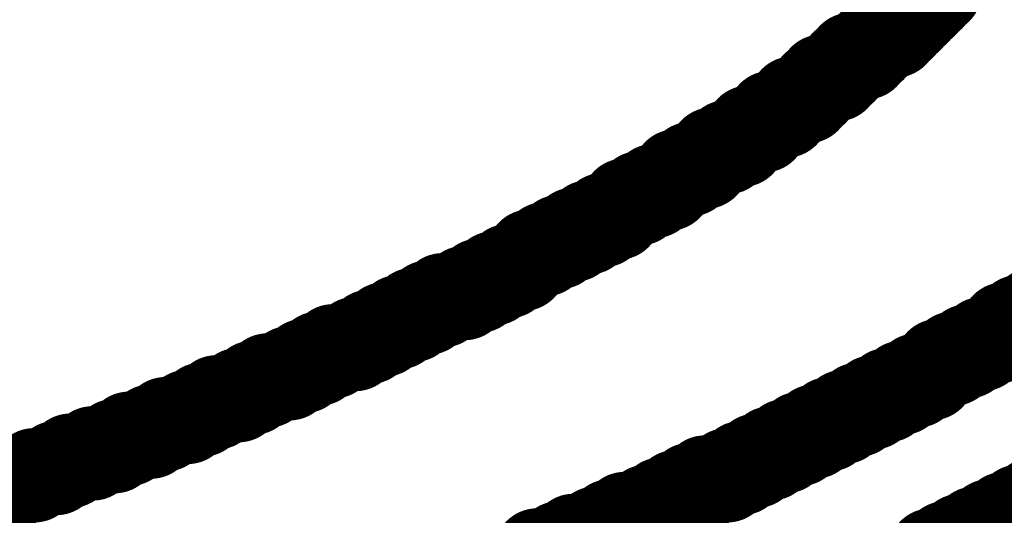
# Model space of a CAD drawing. Header units: inches. Extents: x -0.03 to 9.71, y 0 to 4.44.
# Tile 31 of 118: x 0.273 to 0.3294, y 0.7252 to 0.7536. Entities that reach past the tile are written whole.
import ezdxf

# ---------------------------------------------------------------- set-up
doc = ezdxf.new("R2010")
doc.units = ezdxf.units.IN
doc.header["$MEASUREMENT"] = 0
doc.layers.add('Top Overlay', color=2, linetype='Continuous')

msp = doc.modelspace()

# ---------------------------------------------------------------- linework, layer by layer
at = {"layer": 'Top Overlay'}
for p, q in [((0.32315, 0.752756), (0.32315, 0.753173)), ((0.32315, 0.753173), (0.323567, 0.753173)), ((0.323567, 0.753173), (0.323567, 0.753591)), ((0.322311, 0.752339), (0.322311, 0.752756)), ((0.322311, 0.752756), (0.32315, 0.752756)), ((0.321894, 0.751917), (0.321894, 0.752339)), ((0.321894, 0.752339), (0.322311, 0.752339)), ((0.320642, 0.751083), (0.320642, 0.7515)), ((0.320642, 0.7515), (0.321477, 0.7515)), ((0.321477, 0.7515), (0.321477, 0.751917)), ((0.321477, 0.751917), (0.321894, 0.751917)), ((0.320221, 0.750665), (0.320221, 0.751083)), ((0.320221, 0.751083), (0.320642, 0.751083)), ((0.318969, 0.749831), (0.318969, 0.750248)), ((0.318969, 0.750248), (0.319804, 0.750248)), ((0.319804, 0.750248), (0.319804, 0.750665)), ((0.319804, 0.750665), (0.320221, 0.750665)), ((0.318548, 0.749409), (0.318548, 0.749831)), ((0.318548, 0.749831), (0.318969, 0.749831)), ((0.31813, 0.748992), (0.31813, 0.749409)), ((0.31813, 0.749409), (0.318548, 0.749409)), ((0.316878, 0.748158), (0.316878, 0.748575)), ((0.316878, 0.748575), (0.317296, 0.748575)), ((0.317296, 0.748575), (0.317296, 0.748992)), ((0.317296, 0.748992), (0.31813, 0.748992)), ((0.31604, 0.747736), (0.31604, 0.748158)), ((0.31604, 0.748158), (0.316878, 0.748158)), ((0.315622, 0.747319), (0.315622, 0.747736)), ((0.315622, 0.747736), (0.31604, 0.747736)), ((0.314366, 0.746484), (0.314366, 0.746902)), ((0.314366, 0.746902), (0.314788, 0.746902)), ((0.314788, 0.746902), (0.314788, 0.747319)), ((0.314788, 0.747319), (0.315622, 0.747319)), ((0.313532, 0.746067), (0.313532, 0.746484)), ((0.313532, 0.746484), (0.314366, 0.746484)), ((0.312697, 0.745646), (0.312697, 0.746067)), ((0.312697, 0.746067), (0.313532, 0.746067)), ((0.311441, 0.744811), (0.311441, 0.745228)), ((0.311441, 0.745228), (0.312276, 0.745228)), ((0.312276, 0.745228), (0.312276, 0.745646)), ((0.312276, 0.745646), (0.312697, 0.745646)), ((0.310607, 0.744394), (0.310607, 0.744811)), ((0.310607, 0.744811), (0.311441, 0.744811)), ((0.310185, 0.743973), (0.310185, 0.744394)), ((0.310185, 0.744394), (0.310607, 0.744394)), ((0.308512, 0.743138), (0.308512, 0.743555)), ((0.308512, 0.743555), (0.309351, 0.743555)), ((0.309351, 0.743555), (0.309351, 0.743973)), ((0.309351, 0.743973), (0.310185, 0.743973)), ((0.307677, 0.742721), (0.307677, 0.743138)), ((0.307677, 0.743138), (0.308512, 0.743138)), ((0.30726, 0.742303), (0.30726, 0.742721)), ((0.30726, 0.742721), (0.307677, 0.742721)), ((0.305587, 0.741465), (0.305587, 0.741882)), ((0.305587, 0.741882), (0.306422, 0.741882)), ((0.306422, 0.741882), (0.306422, 0.742303)), ((0.306422, 0.742303), (0.30726, 0.742303)), ((0.304748, 0.741047), (0.304748, 0.741465)), ((0.304748, 0.741465), (0.305587, 0.741465)), ((0.303914, 0.74063), (0.303914, 0.741047)), ((0.303914, 0.741047), (0.304748, 0.741047)), ((0.302241, 0.739791), (0.302241, 0.740213)), ((0.302241, 0.740213), (0.303079, 0.740213)), ((0.303079, 0.740213), (0.303079, 0.74063)), ((0.303079, 0.74063), (0.303914, 0.74063)), ((0.301823, 0.739374), (0.301823, 0.739791)), ((0.301823, 0.739791), (0.302241, 0.739791)), ((0.30015, 0.738539), (0.30015, 0.738957)), ((0.30015, 0.738957), (0.300988, 0.738957)), ((0.300988, 0.738957), (0.300988, 0.739374)), ((0.300988, 0.739374), (0.301823, 0.739374)), ((0.299315, 0.738122), (0.299315, 0.738539)), ((0.299315, 0.738539), (0.30015, 0.738539)), ((0.298477, 0.737701), (0.298477, 0.738122)), ((0.298477, 0.738122), (0.299315, 0.738122)), ((0.296386, 0.736866), (0.296386, 0.737283)), ((0.296386, 0.737283), (0.297225, 0.737283)), ((0.297225, 0.737283), (0.297225, 0.737701)), ((0.297225, 0.737701), (0.298477, 0.737701)), ((0.295552, 0.736449), (0.295552, 0.736866)), ((0.295552, 0.736866), (0.296386, 0.736866)), ((0.294713, 0.736032), (0.294713, 0.736449)), ((0.294713, 0.736449), (0.295552, 0.736449)), ((0.293044, 0.735193), (0.293044, 0.73561)), ((0.293044, 0.73561), (0.293878, 0.73561)), ((0.293878, 0.73561), (0.293878, 0.736032)), ((0.293878, 0.736032), (0.294713, 0.736032)), ((0.329422, 0.73561), (0.329004, 0.73561)), ((0.329004, 0.73561), (0.329004, 0.735193)), ((0.330256, 0.736032), (0.329422, 0.736032)), ((0.329422, 0.736032), (0.329422, 0.73561)), ((0.292205, 0.734776), (0.292205, 0.735193)), ((0.292205, 0.735193), (0.293044, 0.735193)), ((0.329004, 0.735193), (0.328166, 0.735193)), ((0.328166, 0.735193), (0.328166, 0.734776)), ((0.290953, 0.734358), (0.290953, 0.734776)), ((0.290953, 0.734776), (0.292205, 0.734776)), ((0.328166, 0.734776), (0.327331, 0.734776)), ((0.327331, 0.734776), (0.327331, 0.734358)), ((0.28928, 0.73352), (0.28928, 0.733937)), ((0.28928, 0.733937), (0.290114, 0.733937)), ((0.290114, 0.733937), (0.290114, 0.734358)), ((0.290114, 0.734358), (0.290953, 0.734358)), ((0.326493, 0.733937), (0.325658, 0.733937)), ((0.325658, 0.733937), (0.325658, 0.73352)), ((0.327331, 0.734358), (0.326493, 0.734358)), ((0.326493, 0.734358), (0.326493, 0.733937)), ((0.288441, 0.733102), (0.288441, 0.73352)), ((0.288441, 0.73352), (0.28928, 0.73352)), ((0.325658, 0.73352), (0.32524, 0.73352)), ((0.32524, 0.73352), (0.32524, 0.733102)), ((0.287189, 0.732685), (0.287189, 0.733102)), ((0.287189, 0.733102), (0.288441, 0.733102)), ((0.32524, 0.733102), (0.324402, 0.733102)), ((0.324402, 0.733102), (0.324402, 0.732685)), ((0.285516, 0.731846), (0.285516, 0.732268)), ((0.285516, 0.732268), (0.286351, 0.732268)), ((0.286351, 0.732268), (0.286351, 0.732685)), ((0.286351, 0.732685), (0.287189, 0.732685)), ((0.323567, 0.732268), (0.322733, 0.732268)), ((0.322733, 0.732268), (0.322733, 0.731846)), ((0.324402, 0.732685), (0.323567, 0.732685)), ((0.323567, 0.732685), (0.323567, 0.732268)), ((0.28426, 0.731429), (0.28426, 0.731846)), ((0.28426, 0.731846), (0.285516, 0.731846)), ((0.322733, 0.731846), (0.321894, 0.731846)), ((0.321894, 0.731846), (0.321894, 0.731429)), ((0.283426, 0.731012), (0.283426, 0.731429)), ((0.283426, 0.731429), (0.28426, 0.731429)), ((0.321894, 0.731429), (0.321059, 0.731429)), ((0.321059, 0.731429), (0.321059, 0.731012)), ((0.281335, 0.730177), (0.281335, 0.730595)), ((0.281335, 0.730595), (0.282587, 0.730595)), ((0.282587, 0.730595), (0.282587, 0.731012)), ((0.282587, 0.731012), (0.283426, 0.731012)), ((0.320221, 0.730595), (0.319386, 0.730595)), ((0.319386, 0.730595), (0.319386, 0.730177)), ((0.321059, 0.731012), (0.320221, 0.731012)), ((0.320221, 0.731012), (0.320221, 0.730595)), ((0.280496, 0.729756), (0.280496, 0.730177)), ((0.280496, 0.730177), (0.281335, 0.730177)), ((0.319386, 0.730177), (0.318548, 0.730177)), ((0.318548, 0.730177), (0.318548, 0.729756)), ((0.279245, 0.729339), (0.279245, 0.729756)), ((0.279245, 0.729756), (0.280496, 0.729756)), ((0.318548, 0.729756), (0.317713, 0.729756)), ((0.317713, 0.729756), (0.317713, 0.729339)), ((0.277154, 0.728504), (0.277154, 0.728921)), ((0.277154, 0.728921), (0.278406, 0.728921)), ((0.278406, 0.728921), (0.278406, 0.729339)), ((0.278406, 0.729339), (0.279245, 0.729339)), ((0.316878, 0.728921), (0.31604, 0.728921)), ((0.31604, 0.728921), (0.31604, 0.728504)), ((0.317713, 0.729339), (0.316878, 0.729339)), ((0.316878, 0.729339), (0.316878, 0.728921)), ((0.275898, 0.728083), (0.275898, 0.728504)), ((0.275898, 0.728504), (0.277154, 0.728504)), ((0.31604, 0.728504), (0.315205, 0.728504)), ((0.315205, 0.728504), (0.315205, 0.728083)), ((0.273807, 0.727248), (0.273807, 0.727665)), ((0.273807, 0.727665), (0.275059, 0.727665)), ((0.275059, 0.727665), (0.275059, 0.728083)), ((0.275059, 0.728083), (0.275898, 0.728083)), ((0.314366, 0.727665), (0.313532, 0.727665)), ((0.313532, 0.727665), (0.313532, 0.727248)), ((0.315205, 0.728083), (0.314366, 0.728083)), ((0.314366, 0.728083), (0.314366, 0.727665)), ((0.272552, 0.727248), (0.273807, 0.727248)), ((0.313532, 0.727248), (0.312276, 0.727248)), ((0.312276, 0.727248), (0.312276, 0.726831)), ((0.312276, 0.726831), (0.311441, 0.726831)), ((0.311441, 0.726831), (0.311441, 0.726414)), ((0.310607, 0.725992), (0.309768, 0.725992)), ((0.309768, 0.725992), (0.309768, 0.725575)), ((0.311441, 0.726414), (0.310607, 0.726414)), ((0.310607, 0.726414), (0.310607, 0.725992)), ((0.309768, 0.725575), (0.308933, 0.725575)), ((0.308933, 0.725575), (0.308933, 0.725158))]:
    msp.add_line(p, q, dxfattribs=at)
at = {"layer": 'Top Overlay', "const_width": 0.005}
for points in [[(0.325658, 0.755681), (0.325658, 0.756102)], [(0.325658, 0.755264), (0.325658, 0.755681)], [(0.32524, 0.754846), (0.32524, 0.755264)], [(0.32524, 0.755264), (0.325658, 0.755264)], [(0.324823, 0.754429), (0.324823, 0.754846)], [(0.324823, 0.754846), (0.32524, 0.754846)], [(0.323985, 0.754012), (0.324402, 0.754012)], [(0.323985, 0.753591), (0.323985, 0.754012)], [(0.324402, 0.754429), (0.324823, 0.754429)], [(0.324402, 0.754012), (0.324402, 0.754429)], [(0.323567, 0.753173), (0.323567, 0.753591)], [(0.323567, 0.753591), (0.323985, 0.753591)], [(0.32315, 0.753173), (0.323567, 0.753173)], [(0.32315, 0.752756), (0.32315, 0.753173)], [(0.321894, 0.752339), (0.322311, 0.752339)], [(0.321894, 0.751917), (0.321894, 0.752339)], [(0.322311, 0.752756), (0.32315, 0.752756)], [(0.322311, 0.752339), (0.322311, 0.752756)], [(0.321477, 0.751917), (0.321894, 0.751917)], [(0.321477, 0.7515), (0.321477, 0.751917)], [(0.320642, 0.7515), (0.321477, 0.7515)], [(0.320642, 0.751083), (0.320642, 0.7515)], [(0.319804, 0.750665), (0.320221, 0.750665)], [(0.319804, 0.750248), (0.319804, 0.750665)], [(0.320221, 0.751083), (0.320642, 0.751083)], [(0.320221, 0.750665), (0.320221, 0.751083)], [(0.318969, 0.750248), (0.319804, 0.750248)], [(0.318969, 0.749831), (0.318969, 0.750248)], [(0.318548, 0.749409), (0.318548, 0.749831)], [(0.318548, 0.749831), (0.318969, 0.749831)], [(0.317296, 0.748992), (0.31813, 0.748992)], [(0.317296, 0.748575), (0.317296, 0.748992)], [(0.31813, 0.749409), (0.318548, 0.749409)], [(0.31813, 0.748992), (0.31813, 0.749409)], [(0.316878, 0.748575), (0.317296, 0.748575)], [(0.316878, 0.748158), (0.316878, 0.748575)], [(0.315622, 0.747736), (0.31604, 0.747736)], [(0.315622, 0.747319), (0.315622, 0.747736)], [(0.31604, 0.748158), (0.316878, 0.748158)], [(0.31604, 0.747736), (0.31604, 0.748158)], [(0.314788, 0.747319), (0.315622, 0.747319)], [(0.314788, 0.746902), (0.314788, 0.747319)], [(0.314366, 0.746902), (0.314788, 0.746902)], [(0.314366, 0.746484), (0.314366, 0.746902)], [(0.312697, 0.746067), (0.313532, 0.746067)], [(0.312697, 0.745646), (0.312697, 0.746067)], [(0.313532, 0.746067), (0.313532, 0.746484)], [(0.313532, 0.746484), (0.314366, 0.746484)], [(0.312276, 0.745646), (0.312697, 0.745646)], [(0.312276, 0.745228), (0.312276, 0.745646)], [(0.311441, 0.745228), (0.312276, 0.745228)], [(0.311441, 0.744811), (0.311441, 0.745228)], [(0.310185, 0.743973), (0.310185, 0.744394)], [(0.310185, 0.744394), (0.310607, 0.744394)], [(0.310607, 0.744811), (0.311441, 0.744811)], [(0.310607, 0.744394), (0.310607, 0.744811)], [(0.309351, 0.743973), (0.310185, 0.743973)], [(0.309351, 0.743555), (0.309351, 0.743973)], [(0.308512, 0.743555), (0.309351, 0.743555)], [(0.308512, 0.743138), (0.308512, 0.743555)], [(0.30726, 0.742721), (0.307677, 0.742721)], [(0.30726, 0.742303), (0.30726, 0.742721)], [(0.307677, 0.743138), (0.308512, 0.743138)], [(0.307677, 0.742721), (0.307677, 0.743138)], [(0.306422, 0.742303), (0.30726, 0.742303)], [(0.306422, 0.741882), (0.306422, 0.742303)], [(0.305587, 0.741882), (0.306422, 0.741882)], [(0.305587, 0.741465), (0.305587, 0.741882)], [(0.303914, 0.741047), (0.304748, 0.741047)], [(0.303914, 0.74063), (0.303914, 0.741047)], [(0.304748, 0.741465), (0.305587, 0.741465)], [(0.304748, 0.741047), (0.304748, 0.741465)], [(0.303079, 0.74063), (0.303914, 0.74063)], [(0.303079, 0.740213), (0.303079, 0.74063)], [(0.302241, 0.740213), (0.303079, 0.740213)], [(0.302241, 0.739791), (0.302241, 0.740213)], [(0.300988, 0.739374), (0.301823, 0.739374)], [(0.300988, 0.738957), (0.300988, 0.739374)], [(0.301823, 0.739791), (0.302241, 0.739791)], [(0.301823, 0.739374), (0.301823, 0.739791)], [(0.30015, 0.738539), (0.30015, 0.738957)], [(0.30015, 0.738957), (0.300988, 0.738957)], [(0.299315, 0.738539), (0.30015, 0.738539)], [(0.299315, 0.738122), (0.299315, 0.738539)], [(0.297225, 0.737701), (0.298477, 0.737701)], [(0.297225, 0.737283), (0.297225, 0.737701)], [(0.298477, 0.738122), (0.299315, 0.738122)], [(0.298477, 0.737701), (0.298477, 0.738122)], [(0.296386, 0.737283), (0.297225, 0.737283)], [(0.296386, 0.736866), (0.296386, 0.737283)], [(0.294713, 0.736449), (0.295552, 0.736449)], [(0.294713, 0.736032), (0.294713, 0.736449)], [(0.295552, 0.736866), (0.296386, 0.736866)], [(0.295552, 0.736449), (0.295552, 0.736866)], [(0.330256, 0.736449), (0.331095, 0.736449)], [(0.330256, 0.736032), (0.330256, 0.736449)], [(0.331095, 0.736866), (0.331929, 0.736866)], [(0.331095, 0.736449), (0.331095, 0.736866)], [(0.293878, 0.736032), (0.294713, 0.736032)], [(0.293878, 0.73561), (0.293878, 0.736032)], [(0.329422, 0.736032), (0.330256, 0.736032)], [(0.329422, 0.73561), (0.329422, 0.736032)], [(0.293044, 0.73561), (0.293878, 0.73561)], [(0.293044, 0.735193), (0.293044, 0.73561)], [(0.329004, 0.735193), (0.329004, 0.73561)], [(0.329004, 0.73561), (0.329422, 0.73561)], [(0.290953, 0.734776), (0.292205, 0.734776)], [(0.290953, 0.734358), (0.290953, 0.734776)], [(0.292205, 0.735193), (0.293044, 0.735193)], [(0.292205, 0.734776), (0.292205, 0.735193)], [(0.327331, 0.734358), (0.327331, 0.734776)], [(0.327331, 0.734776), (0.328166, 0.734776)], [(0.328166, 0.735193), (0.329004, 0.735193)], [(0.328166, 0.734776), (0.328166, 0.735193)], [(0.290114, 0.734358), (0.290953, 0.734358)], [(0.290114, 0.733937), (0.290114, 0.734358)], [(0.326493, 0.734358), (0.327331, 0.734358)], [(0.326493, 0.733937), (0.326493, 0.734358)], [(0.28928, 0.733937), (0.290114, 0.733937)], [(0.28928, 0.73352), (0.28928, 0.733937)], [(0.325658, 0.73352), (0.325658, 0.733937)], [(0.325658, 0.733937), (0.326493, 0.733937)], [(0.287189, 0.732685), (0.287189, 0.733102)], [(0.287189, 0.733102), (0.288441, 0.733102)], [(0.288441, 0.73352), (0.28928, 0.73352)], [(0.288441, 0.733102), (0.288441, 0.73352)], [(0.324402, 0.732685), (0.324402, 0.733102)], [(0.324402, 0.733102), (0.32524, 0.733102)], [(0.32524, 0.733102), (0.32524, 0.73352)], [(0.32524, 0.73352), (0.325658, 0.73352)], [(0.286351, 0.732268), (0.286351, 0.732685)], [(0.286351, 0.732685), (0.287189, 0.732685)], [(0.323567, 0.732685), (0.324402, 0.732685)], [(0.323567, 0.732268), (0.323567, 0.732685)], [(0.285516, 0.732268), (0.286351, 0.732268)], [(0.285516, 0.731846), (0.285516, 0.732268)], [(0.322733, 0.731846), (0.322733, 0.732268)], [(0.322733, 0.732268), (0.323567, 0.732268)], [(0.283426, 0.731012), (0.283426, 0.731429)], [(0.283426, 0.731429), (0.28426, 0.731429)], [(0.28426, 0.731846), (0.285516, 0.731846)], [(0.28426, 0.731429), (0.28426, 0.731846)], [(0.321059, 0.731429), (0.321894, 0.731429)], [(0.321059, 0.731012), (0.321059, 0.731429)], [(0.321894, 0.731429), (0.321894, 0.731846)], [(0.321894, 0.731846), (0.322733, 0.731846)], [(0.282587, 0.731012), (0.283426, 0.731012)], [(0.282587, 0.730595), (0.282587, 0.731012)], [(0.320221, 0.730595), (0.320221, 0.731012)], [(0.320221, 0.731012), (0.321059, 0.731012)], [(0.281335, 0.730177), (0.281335, 0.730595)], [(0.281335, 0.730595), (0.282587, 0.730595)], [(0.319386, 0.730177), (0.319386, 0.730595)], [(0.319386, 0.730595), (0.320221, 0.730595)], [(0.279245, 0.729756), (0.280496, 0.729756)], [(0.279245, 0.729339), (0.279245, 0.729756)], [(0.280496, 0.730177), (0.281335, 0.730177)], [(0.280496, 0.729756), (0.280496, 0.730177)], [(0.317713, 0.729756), (0.318548, 0.729756)], [(0.317713, 0.729339), (0.317713, 0.729756)], [(0.318548, 0.729756), (0.318548, 0.730177)], [(0.318548, 0.730177), (0.319386, 0.730177)], [(0.278406, 0.729339), (0.279245, 0.729339)], [(0.278406, 0.728921), (0.278406, 0.729339)], [(0.316878, 0.729339), (0.317713, 0.729339)], [(0.316878, 0.728921), (0.316878, 0.729339)], [(0.277154, 0.728504), (0.277154, 0.728921)], [(0.277154, 0.728921), (0.278406, 0.728921)], [(0.31604, 0.728921), (0.316878, 0.728921)], [(0.31604, 0.728504), (0.31604, 0.728921)], [(0.275059, 0.728083), (0.275898, 0.728083)], [(0.275059, 0.727665), (0.275059, 0.728083)], [(0.275898, 0.728504), (0.277154, 0.728504)], [(0.275898, 0.728083), (0.275898, 0.728504)], [(0.314366, 0.727665), (0.314366, 0.728083)], [(0.314366, 0.728083), (0.315205, 0.728083)], [(0.315205, 0.728083), (0.315205, 0.728504)], [(0.315205, 0.728504), (0.31604, 0.728504)], [(0.273807, 0.727248), (0.273807, 0.727665)], [(0.273807, 0.727665), (0.275059, 0.727665)], [(0.313532, 0.727248), (0.313532, 0.727665)], [(0.313532, 0.727665), (0.314366, 0.727665)], [(0.272552, 0.726831), (0.272552, 0.727248)], [(0.272552, 0.727248), (0.273807, 0.727248)], [(0.312276, 0.726831), (0.312276, 0.727248)], [(0.312276, 0.727248), (0.313532, 0.727248)], [(0.270461, 0.726414), (0.271717, 0.726414)], [(0.271717, 0.726414), (0.271717, 0.726831)], [(0.271717, 0.726831), (0.272552, 0.726831)], [(0.310607, 0.725992), (0.310607, 0.726414)], [(0.310607, 0.726414), (0.311441, 0.726414)], [(0.311441, 0.726414), (0.311441, 0.726831)], [(0.311441, 0.726831), (0.312276, 0.726831)], [(0.309768, 0.725992), (0.310607, 0.725992)], [(0.309768, 0.725575), (0.309768, 0.725992)], [(0.331095, 0.725992), (0.331929, 0.725992)], [(0.331095, 0.725575), (0.331095, 0.725992)], [(0.307677, 0.72474), (0.307677, 0.725158)], [(0.307677, 0.725158), (0.308933, 0.725158)], [(0.308933, 0.725158), (0.308933, 0.725575)], [(0.308933, 0.725575), (0.309768, 0.725575)], [(0.329422, 0.725158), (0.330256, 0.725158)], [(0.329422, 0.72474), (0.329422, 0.725158)], [(0.330256, 0.725575), (0.331095, 0.725575)], [(0.330256, 0.725158), (0.330256, 0.725575)], [(0.306839, 0.724323), (0.306839, 0.72474)], [(0.306839, 0.72474), (0.307677, 0.72474)], [(0.328583, 0.72474), (0.329422, 0.72474)], [(0.328583, 0.724323), (0.328583, 0.72474)], [(0.306004, 0.723902), (0.306004, 0.724323)], [(0.306004, 0.724323), (0.306839, 0.724323)], [(0.327748, 0.724323), (0.328583, 0.724323)], [(0.327748, 0.723902), (0.327748, 0.724323)], [(0.303914, 0.723484), (0.304748, 0.723484)], [(0.303914, 0.723067), (0.303914, 0.723484)], [(0.304748, 0.723902), (0.306004, 0.723902)], [(0.304748, 0.723484), (0.304748, 0.723902)], [(0.326075, 0.723067), (0.326075, 0.723484)], [(0.326075, 0.723484), (0.326914, 0.723484)], [(0.326914, 0.723902), (0.327748, 0.723902)], [(0.326914, 0.723484), (0.326914, 0.723902)], [(0.302658, 0.72265), (0.302658, 0.723067)], [(0.302658, 0.723067), (0.303914, 0.723067)], [(0.32524, 0.723067), (0.326075, 0.723067)], [(0.32524, 0.72265), (0.32524, 0.723067)]]:
    msp.add_lwpolyline(points, dxfattribs=at)
at = {"layer": 'Top Overlay', "const_width": 0.0025}
for points in [[(0.324408, 0.755681, 1), (0.326908, 0.755681, 1)], [(0.324408, 0.755681, 1), (0.326908, 0.755681, 1)], [(0.323991, 0.755264, 1), (0.326491, 0.755264, 1)], [(0.323991, 0.755264, 1), (0.326491, 0.755264, 1)], [(0.324408, 0.755264, 1), (0.326908, 0.755264, 1)], [(0.324408, 0.755264, 1), (0.326908, 0.755264, 1)], [(0.323573, 0.754846, 1), (0.326073, 0.754846, 1)], [(0.323573, 0.754846, 1), (0.326073, 0.754846, 1)], [(0.323991, 0.754846, 1), (0.326491, 0.754846, 1)], [(0.323991, 0.754846, 1), (0.326491, 0.754846, 1)], [(0.322735, 0.754012, 1), (0.325235, 0.754012, 1)], [(0.322735, 0.754012, 1), (0.325235, 0.754012, 1)], [(0.323152, 0.754429, 1), (0.325652, 0.754429, 1)], [(0.323152, 0.754429, 1), (0.325652, 0.754429, 1)], [(0.323152, 0.754012, 1), (0.325652, 0.754012, 1)], [(0.323152, 0.754012, 1), (0.325652, 0.754012, 1)], [(0.323573, 0.754429, 1), (0.326073, 0.754429, 1)], [(0.323573, 0.754429, 1), (0.326073, 0.754429, 1)], [(0.322317, 0.753591, 1), (0.324817, 0.753591, 1)], [(0.322317, 0.753591, 1), (0.324817, 0.753591, 1)], [(0.322735, 0.753591, 1), (0.325235, 0.753591, 1)], [(0.322735, 0.753591, 1), (0.325235, 0.753591, 1)], [(0.3219, 0.753173, 1), (0.3244, 0.753173, 1)], [(0.3219, 0.753173, 1), (0.3244, 0.753173, 1)], [(0.322317, 0.753173, 1), (0.324817, 0.753173, 1)], [(0.322317, 0.753173, 1), (0.324817, 0.753173, 1)], [(0.320644, 0.752339, 1), (0.323144, 0.752339, 1)], [(0.320644, 0.752339, 1), (0.323144, 0.752339, 1)], [(0.321061, 0.752756, 1), (0.323561, 0.752756, 1)], [(0.321061, 0.752756, 1), (0.323561, 0.752756, 1)], [(0.321061, 0.752339, 1), (0.323561, 0.752339, 1)], [(0.321061, 0.752339, 1), (0.323561, 0.752339, 1)], [(0.3219, 0.752756, 1), (0.3244, 0.752756, 1)], [(0.3219, 0.752756, 1), (0.3244, 0.752756, 1)], [(0.320227, 0.751917, 1), (0.322727, 0.751917, 1)], [(0.320227, 0.751917, 1), (0.322727, 0.751917, 1)], [(0.320644, 0.751917, 1), (0.323144, 0.751917, 1)], [(0.320644, 0.751917, 1), (0.323144, 0.751917, 1)], [(0.319392, 0.7515, 1), (0.321892, 0.7515, 1)], [(0.319392, 0.7515, 1), (0.321892, 0.7515, 1)], [(0.320227, 0.7515, 1), (0.322727, 0.7515, 1)], [(0.320227, 0.7515, 1), (0.322727, 0.7515, 1)], [(0.318553, 0.750665, 1), (0.321053, 0.750665, 1)], [(0.318553, 0.750665, 1), (0.321053, 0.750665, 1)], [(0.318971, 0.751083, 1), (0.321471, 0.751083, 1)], [(0.318971, 0.751083, 1), (0.321471, 0.751083, 1)], [(0.318971, 0.750665, 1), (0.321471, 0.750665, 1)], [(0.318971, 0.750665, 1), (0.321471, 0.750665, 1)], [(0.319392, 0.751083, 1), (0.321892, 0.751083, 1)], [(0.319392, 0.751083, 1), (0.321892, 0.751083, 1)], [(0.317719, 0.750248, 1), (0.320219, 0.750248, 1)], [(0.317719, 0.750248, 1), (0.320219, 0.750248, 1)], [(0.318553, 0.750248, 1), (0.321053, 0.750248, 1)], [(0.318553, 0.750248, 1), (0.321053, 0.750248, 1)], [(0.317298, 0.749831, 1), (0.319798, 0.749831, 1)], [(0.317298, 0.749831, 1), (0.319798, 0.749831, 1)], [(0.317719, 0.749831, 1), (0.320219, 0.749831, 1)], [(0.317719, 0.749831, 1), (0.320219, 0.749831, 1)], [(0.316046, 0.748992, 1), (0.318546, 0.748992, 1)], [(0.316046, 0.748992, 1), (0.318546, 0.748992, 1)], [(0.31688, 0.749409, 1), (0.31938, 0.749409, 1)], [(0.31688, 0.749409, 1), (0.31938, 0.749409, 1)], [(0.31688, 0.748992, 1), (0.31938, 0.748992, 1)], [(0.31688, 0.748992, 1), (0.31938, 0.748992, 1)], [(0.317298, 0.749409, 1), (0.319798, 0.749409, 1)], [(0.317298, 0.749409, 1), (0.319798, 0.749409, 1)], [(0.315628, 0.748575, 1), (0.318128, 0.748575, 1)], [(0.315628, 0.748575, 1), (0.318128, 0.748575, 1)], [(0.316046, 0.748575, 1), (0.318546, 0.748575, 1)], [(0.316046, 0.748575, 1), (0.318546, 0.748575, 1)], [(0.314372, 0.747736, 1), (0.316872, 0.747736, 1)], [(0.314372, 0.747736, 1), (0.316872, 0.747736, 1)], [(0.31479, 0.748158, 1), (0.31729, 0.748158, 1)], [(0.31479, 0.748158, 1), (0.31729, 0.748158, 1)], [(0.31479, 0.747736, 1), (0.31729, 0.747736, 1)], [(0.31479, 0.747736, 1), (0.31729, 0.747736, 1)], [(0.315628, 0.748158, 1), (0.318128, 0.748158, 1)], [(0.315628, 0.748158, 1), (0.318128, 0.748158, 1)], [(0.313538, 0.747319, 1), (0.316038, 0.747319, 1)], [(0.313538, 0.747319, 1), (0.316038, 0.747319, 1)], [(0.314372, 0.747319, 1), (0.316872, 0.747319, 1)], [(0.314372, 0.747319, 1), (0.316872, 0.747319, 1)], [(0.313117, 0.746902, 1), (0.315617, 0.746902, 1)], [(0.313117, 0.746902, 1), (0.315617, 0.746902, 1)], [(0.313538, 0.746902, 1), (0.316038, 0.746902, 1)], [(0.313538, 0.746902, 1), (0.316038, 0.746902, 1)], [(0.311447, 0.746067, 1), (0.313947, 0.746067, 1)], [(0.311447, 0.746067, 1), (0.313947, 0.746067, 1)], [(0.312282, 0.746484, 1), (0.314782, 0.746484, 1)], [(0.312282, 0.746484, 1), (0.314782, 0.746484, 1)], [(0.312282, 0.746067, 1), (0.314782, 0.746067, 1)], [(0.312282, 0.746067, 1), (0.314782, 0.746067, 1)], [(0.313117, 0.746484, 1), (0.315617, 0.746484, 1)], [(0.313117, 0.746484, 1), (0.315617, 0.746484, 1)], [(0.311026, 0.745646, 1), (0.313526, 0.745646, 1)], [(0.311026, 0.745646, 1), (0.313526, 0.745646, 1)], [(0.311447, 0.745646, 1), (0.313947, 0.745646, 1)], [(0.311447, 0.745646, 1), (0.313947, 0.745646, 1)], [(0.310191, 0.745228, 1), (0.312691, 0.745228, 1)], [(0.310191, 0.745228, 1), (0.312691, 0.745228, 1)], [(0.311026, 0.745228, 1), (0.313526, 0.745228, 1)], [(0.311026, 0.745228, 1), (0.313526, 0.745228, 1)], [(0.308935, 0.744394, 1), (0.311435, 0.744394, 1)], [(0.308935, 0.744394, 1), (0.311435, 0.744394, 1)], [(0.309357, 0.744811, 1), (0.311857, 0.744811, 1)], [(0.309357, 0.744811, 1), (0.311857, 0.744811, 1)], [(0.309357, 0.744394, 1), (0.311857, 0.744394, 1)], [(0.309357, 0.744394, 1), (0.311857, 0.744394, 1)], [(0.310191, 0.744811, 1), (0.312691, 0.744811, 1)], [(0.310191, 0.744811, 1), (0.312691, 0.744811, 1)], [(0.308101, 0.743973, 1), (0.310601, 0.743973, 1)], [(0.308101, 0.743973, 1), (0.310601, 0.743973, 1)], [(0.308935, 0.743973, 1), (0.311435, 0.743973, 1)], [(0.308935, 0.743973, 1), (0.311435, 0.743973, 1)], [(0.307262, 0.743555, 1), (0.309762, 0.743555, 1)], [(0.307262, 0.743555, 1), (0.309762, 0.743555, 1)], [(0.308101, 0.743555, 1), (0.310601, 0.743555, 1)], [(0.308101, 0.743555, 1), (0.310601, 0.743555, 1)], [(0.30601, 0.742721, 1), (0.30851, 0.742721, 1)], [(0.30601, 0.742721, 1), (0.30851, 0.742721, 1)], [(0.306428, 0.743138, 1), (0.308928, 0.743138, 1)], [(0.306428, 0.743138, 1), (0.308928, 0.743138, 1)], [(0.306428, 0.742721, 1), (0.308928, 0.742721, 1)], [(0.306428, 0.742721, 1), (0.308928, 0.742721, 1)], [(0.307262, 0.743138, 1), (0.309762, 0.743138, 1)], [(0.307262, 0.743138, 1), (0.309762, 0.743138, 1)], [(0.305172, 0.742303, 1), (0.307672, 0.742303, 1)], [(0.305172, 0.742303, 1), (0.307672, 0.742303, 1)], [(0.30601, 0.742303, 1), (0.30851, 0.742303, 1)], [(0.30601, 0.742303, 1), (0.30851, 0.742303, 1)], [(0.304337, 0.741882, 1), (0.306837, 0.741882, 1)], [(0.304337, 0.741882, 1), (0.306837, 0.741882, 1)], [(0.305172, 0.741882, 1), (0.307672, 0.741882, 1)], [(0.305172, 0.741882, 1), (0.307672, 0.741882, 1)], [(0.302664, 0.741047, 1), (0.305164, 0.741047, 1)], [(0.302664, 0.741047, 1), (0.305164, 0.741047, 1)], [(0.303498, 0.741465, 1), (0.305998, 0.741465, 1)], [(0.303498, 0.741465, 1), (0.305998, 0.741465, 1)], [(0.303498, 0.741047, 1), (0.305998, 0.741047, 1)], [(0.303498, 0.741047, 1), (0.305998, 0.741047, 1)], [(0.304337, 0.741465, 1), (0.306837, 0.741465, 1)], [(0.304337, 0.741465, 1), (0.306837, 0.741465, 1)], [(0.301829, 0.74063, 1), (0.304329, 0.74063, 1)], [(0.301829, 0.74063, 1), (0.304329, 0.74063, 1)], [(0.302664, 0.74063, 1), (0.305164, 0.74063, 1)], [(0.302664, 0.74063, 1), (0.305164, 0.74063, 1)], [(0.30099, 0.740213, 1), (0.30349, 0.740213, 1)], [(0.30099, 0.740213, 1), (0.30349, 0.740213, 1)], [(0.301829, 0.740213, 1), (0.304329, 0.740213, 1)], [(0.301829, 0.740213, 1), (0.304329, 0.740213, 1)], [(0.299739, 0.739374, 1), (0.302239, 0.739374, 1)], [(0.299739, 0.739374, 1), (0.302239, 0.739374, 1)], [(0.300573, 0.739791, 1), (0.303073, 0.739791, 1)], [(0.300573, 0.739791, 1), (0.303073, 0.739791, 1)], [(0.300573, 0.739374, 1), (0.303073, 0.739374, 1)], [(0.300573, 0.739374, 1), (0.303073, 0.739374, 1)], [(0.30099, 0.739791, 1), (0.30349, 0.739791, 1)], [(0.30099, 0.739791, 1), (0.30349, 0.739791, 1)], [(0.2989, 0.738957, 1), (0.3014, 0.738957, 1)], [(0.2989, 0.738957, 1), (0.3014, 0.738957, 1)], [(0.299739, 0.738957, 1), (0.302239, 0.738957, 1)], [(0.299739, 0.738957, 1), (0.302239, 0.738957, 1)], [(0.298065, 0.738539, 1), (0.300565, 0.738539, 1)], [(0.298065, 0.738539, 1), (0.300565, 0.738539, 1)], [(0.2989, 0.738539, 1), (0.3014, 0.738539, 1)], [(0.2989, 0.738539, 1), (0.3014, 0.738539, 1)], [(0.295975, 0.737701, 1), (0.298475, 0.737701, 1)], [(0.295975, 0.737701, 1), (0.298475, 0.737701, 1)], [(0.297227, 0.738122, 1), (0.299727, 0.738122, 1)], [(0.297227, 0.738122, 1), (0.299727, 0.738122, 1)], [(0.297227, 0.737701, 1), (0.299727, 0.737701, 1)], [(0.297227, 0.737701, 1), (0.299727, 0.737701, 1)], [(0.298065, 0.738122, 1), (0.300565, 0.738122, 1)], [(0.298065, 0.738122, 1), (0.300565, 0.738122, 1)], [(0.295136, 0.737283, 1), (0.297636, 0.737283, 1)], [(0.295136, 0.737283, 1), (0.297636, 0.737283, 1)], [(0.295975, 0.737283, 1), (0.298475, 0.737283, 1)], [(0.295975, 0.737283, 1), (0.298475, 0.737283, 1)], [(0.293463, 0.736449, 1), (0.295963, 0.736449, 1)], [(0.293463, 0.736449, 1), (0.295963, 0.736449, 1)], [(0.294301, 0.736866, 1), (0.296801, 0.736866, 1)], [(0.294301, 0.736866, 1), (0.296801, 0.736866, 1)], [(0.294301, 0.736449, 1), (0.296801, 0.736449, 1)], [(0.294301, 0.736449, 1), (0.296801, 0.736449, 1)], [(0.295136, 0.736866, 1), (0.297636, 0.736866, 1)], [(0.295136, 0.736866, 1), (0.297636, 0.736866, 1)], [(0.329006, 0.736449, 1), (0.331506, 0.736449, 1)], [(0.329006, 0.736449, 1), (0.331506, 0.736449, 1)], [(0.329845, 0.736866, 1), (0.332345, 0.736866, 1)], [(0.329845, 0.736866, 1), (0.332345, 0.736866, 1)], [(0.329845, 0.736449, 1), (0.332345, 0.736449, 1)], [(0.329845, 0.736449, 1), (0.332345, 0.736449, 1)], [(0.292628, 0.736032, 1), (0.295128, 0.736032, 1)], [(0.292628, 0.736032, 1), (0.295128, 0.736032, 1)], [(0.293463, 0.736032, 1), (0.295963, 0.736032, 1)], [(0.293463, 0.736032, 1), (0.295963, 0.736032, 1)], [(0.328172, 0.736032, 1), (0.330672, 0.736032, 1)], [(0.328172, 0.736032, 1), (0.330672, 0.736032, 1)], [(0.329006, 0.736032, 1), (0.331506, 0.736032, 1)], [(0.329006, 0.736032, 1), (0.331506, 0.736032, 1)], [(0.291794, 0.73561, 1), (0.294294, 0.73561, 1)], [(0.291794, 0.73561, 1), (0.294294, 0.73561, 1)], [(0.292628, 0.73561, 1), (0.295128, 0.73561, 1)], [(0.292628, 0.73561, 1), (0.295128, 0.73561, 1)], [(0.327754, 0.73561, 1), (0.330254, 0.73561, 1)], [(0.327754, 0.73561, 1), (0.330254, 0.73561, 1)], [(0.328172, 0.73561, 1), (0.330672, 0.73561, 1)], [(0.328172, 0.73561, 1), (0.330672, 0.73561, 1)], [(0.289703, 0.734776, 1), (0.292203, 0.734776, 1)], [(0.289703, 0.734776, 1), (0.292203, 0.734776, 1)], [(0.290955, 0.735193, 1), (0.293455, 0.735193, 1)], [(0.290955, 0.735193, 1), (0.293455, 0.735193, 1)], [(0.290955, 0.734776, 1), (0.293455, 0.734776, 1)], [(0.290955, 0.734776, 1), (0.293455, 0.734776, 1)], [(0.291794, 0.735193, 1), (0.294294, 0.735193, 1)], [(0.291794, 0.735193, 1), (0.294294, 0.735193, 1)], [(0.326081, 0.734776, 1), (0.328581, 0.734776, 1)], [(0.326081, 0.734776, 1), (0.328581, 0.734776, 1)], [(0.326916, 0.735193, 1), (0.329416, 0.735193, 1)], [(0.326916, 0.735193, 1), (0.329416, 0.735193, 1)], [(0.326916, 0.734776, 1), (0.329416, 0.734776, 1)], [(0.326916, 0.734776, 1), (0.329416, 0.734776, 1)], [(0.327754, 0.735193, 1), (0.330254, 0.735193, 1)], [(0.327754, 0.735193, 1), (0.330254, 0.735193, 1)], [(0.288865, 0.734358, 1), (0.291365, 0.734358, 1)], [(0.288865, 0.734358, 1), (0.291365, 0.734358, 1)], [(0.289703, 0.734358, 1), (0.292203, 0.734358, 1)], [(0.289703, 0.734358, 1), (0.292203, 0.734358, 1)], [(0.325242, 0.734358, 1), (0.327742, 0.734358, 1)], [(0.325242, 0.734358, 1), (0.327742, 0.734358, 1)], [(0.326081, 0.734358, 1), (0.328581, 0.734358, 1)], [(0.326081, 0.734358, 1), (0.328581, 0.734358, 1)], [(0.28803, 0.733937, 1), (0.29053, 0.733937, 1)], [(0.28803, 0.733937, 1), (0.29053, 0.733937, 1)], [(0.288865, 0.733937, 1), (0.291365, 0.733937, 1)], [(0.288865, 0.733937, 1), (0.291365, 0.733937, 1)], [(0.324408, 0.733937, 1), (0.326908, 0.733937, 1)], [(0.324408, 0.733937, 1), (0.326908, 0.733937, 1)], [(0.325242, 0.733937, 1), (0.327742, 0.733937, 1)], [(0.325242, 0.733937, 1), (0.327742, 0.733937, 1)], [(0.285939, 0.733102, 1), (0.288439, 0.733102, 1)], [(0.285939, 0.733102, 1), (0.288439, 0.733102, 1)], [(0.287191, 0.73352, 1), (0.289691, 0.73352, 1)], [(0.287191, 0.73352, 1), (0.289691, 0.73352, 1)], [(0.287191, 0.733102, 1), (0.289691, 0.733102, 1)], [(0.287191, 0.733102, 1), (0.289691, 0.733102, 1)], [(0.28803, 0.73352, 1), (0.29053, 0.73352, 1)], [(0.28803, 0.73352, 1), (0.29053, 0.73352, 1)], [(0.323152, 0.733102, 1), (0.325652, 0.733102, 1)], [(0.323152, 0.733102, 1), (0.325652, 0.733102, 1)], [(0.323991, 0.73352, 1), (0.326491, 0.73352, 1)], [(0.323991, 0.73352, 1), (0.326491, 0.73352, 1)], [(0.323991, 0.733102, 1), (0.326491, 0.733102, 1)], [(0.323991, 0.733102, 1), (0.326491, 0.733102, 1)], [(0.324408, 0.73352, 1), (0.326908, 0.73352, 1)], [(0.324408, 0.73352, 1), (0.326908, 0.73352, 1)], [(0.285101, 0.732685, 1), (0.287601, 0.732685, 1)], [(0.285101, 0.732685, 1), (0.287601, 0.732685, 1)], [(0.285939, 0.732685, 1), (0.288439, 0.732685, 1)], [(0.285939, 0.732685, 1), (0.288439, 0.732685, 1)], [(0.322317, 0.732685, 1), (0.324817, 0.732685, 1)], [(0.322317, 0.732685, 1), (0.324817, 0.732685, 1)], [(0.323152, 0.732685, 1), (0.325652, 0.732685, 1)], [(0.323152, 0.732685, 1), (0.325652, 0.732685, 1)], [(0.284266, 0.732268, 1), (0.286766, 0.732268, 1)], [(0.284266, 0.732268, 1), (0.286766, 0.732268, 1)], [(0.285101, 0.732268, 1), (0.287601, 0.732268, 1)], [(0.285101, 0.732268, 1), (0.287601, 0.732268, 1)], [(0.321483, 0.732268, 1), (0.323983, 0.732268, 1)], [(0.321483, 0.732268, 1), (0.323983, 0.732268, 1)], [(0.322317, 0.732268, 1), (0.324817, 0.732268, 1)], [(0.322317, 0.732268, 1), (0.324817, 0.732268, 1)], [(0.282176, 0.731429, 1), (0.284676, 0.731429, 1)], [(0.282176, 0.731429, 1), (0.284676, 0.731429, 1)], [(0.28301, 0.731846, 1), (0.28551, 0.731846, 1)], [(0.28301, 0.731846, 1), (0.28551, 0.731846, 1)], [(0.28301, 0.731429, 1), (0.28551, 0.731429, 1)], [(0.28301, 0.731429, 1), (0.28551, 0.731429, 1)], [(0.284266, 0.731846, 1), (0.286766, 0.731846, 1)], [(0.284266, 0.731846, 1), (0.286766, 0.731846, 1)], [(0.319809, 0.731429, 1), (0.322309, 0.731429, 1)], [(0.319809, 0.731429, 1), (0.322309, 0.731429, 1)], [(0.320644, 0.731846, 1), (0.323144, 0.731846, 1)], [(0.320644, 0.731846, 1), (0.323144, 0.731846, 1)], [(0.320644, 0.731429, 1), (0.323144, 0.731429, 1)], [(0.320644, 0.731429, 1), (0.323144, 0.731429, 1)], [(0.321483, 0.731846, 1), (0.323983, 0.731846, 1)], [(0.321483, 0.731846, 1), (0.323983, 0.731846, 1)], [(0.281337, 0.731012, 1), (0.283837, 0.731012, 1)], [(0.281337, 0.731012, 1), (0.283837, 0.731012, 1)], [(0.282176, 0.731012, 1), (0.284676, 0.731012, 1)], [(0.282176, 0.731012, 1), (0.284676, 0.731012, 1)], [(0.318971, 0.731012, 1), (0.321471, 0.731012, 1)], [(0.318971, 0.731012, 1), (0.321471, 0.731012, 1)], [(0.319809, 0.731012, 1), (0.322309, 0.731012, 1)], [(0.319809, 0.731012, 1), (0.322309, 0.731012, 1)], [(0.280085, 0.730595, 1), (0.282585, 0.730595, 1)], [(0.280085, 0.730595, 1), (0.282585, 0.730595, 1)], [(0.281337, 0.730595, 1), (0.283837, 0.730595, 1)], [(0.281337, 0.730595, 1), (0.283837, 0.730595, 1)], [(0.318136, 0.730595, 1), (0.320636, 0.730595, 1)], [(0.318136, 0.730595, 1), (0.320636, 0.730595, 1)], [(0.318971, 0.730595, 1), (0.321471, 0.730595, 1)], [(0.318971, 0.730595, 1), (0.321471, 0.730595, 1)], [(0.277994, 0.729756, 1), (0.280494, 0.729756, 1)], [(0.277994, 0.729756, 1), (0.280494, 0.729756, 1)], [(0.279246, 0.730177, 1), (0.281746, 0.730177, 1)], [(0.279246, 0.730177, 1), (0.281746, 0.730177, 1)], [(0.279246, 0.729756, 1), (0.281746, 0.729756, 1)], [(0.279246, 0.729756, 1), (0.281746, 0.729756, 1)], [(0.280085, 0.730177, 1), (0.282585, 0.730177, 1)], [(0.280085, 0.730177, 1), (0.282585, 0.730177, 1)], [(0.316463, 0.729756, 1), (0.318963, 0.729756, 1)], [(0.316463, 0.729756, 1), (0.318963, 0.729756, 1)], [(0.317298, 0.730177, 1), (0.319798, 0.730177, 1)], [(0.317298, 0.730177, 1), (0.319798, 0.730177, 1)], [(0.317298, 0.729756, 1), (0.319798, 0.729756, 1)], [(0.317298, 0.729756, 1), (0.319798, 0.729756, 1)], [(0.318136, 0.730177, 1), (0.320636, 0.730177, 1)], [(0.318136, 0.730177, 1), (0.320636, 0.730177, 1)], [(0.277156, 0.729339, 1), (0.279656, 0.729339, 1)], [(0.277156, 0.729339, 1), (0.279656, 0.729339, 1)], [(0.277994, 0.729339, 1), (0.280494, 0.729339, 1)], [(0.277994, 0.729339, 1), (0.280494, 0.729339, 1)], [(0.315628, 0.729339, 1), (0.318128, 0.729339, 1)], [(0.315628, 0.729339, 1), (0.318128, 0.729339, 1)], [(0.316463, 0.729339, 1), (0.318963, 0.729339, 1)], [(0.316463, 0.729339, 1), (0.318963, 0.729339, 1)], [(0.275904, 0.728921, 1), (0.278404, 0.728921, 1)], [(0.275904, 0.728921, 1), (0.278404, 0.728921, 1)], [(0.277156, 0.728921, 1), (0.279656, 0.728921, 1)], [(0.277156, 0.728921, 1), (0.279656, 0.728921, 1)], [(0.31479, 0.728921, 1), (0.31729, 0.728921, 1)], [(0.31479, 0.728921, 1), (0.31729, 0.728921, 1)], [(0.315628, 0.728921, 1), (0.318128, 0.728921, 1)], [(0.315628, 0.728921, 1), (0.318128, 0.728921, 1)], [(0.273809, 0.728083, 1), (0.276309, 0.728083, 1)], [(0.273809, 0.728083, 1), (0.276309, 0.728083, 1)], [(0.274648, 0.728504, 1), (0.277148, 0.728504, 1)], [(0.274648, 0.728504, 1), (0.277148, 0.728504, 1)], [(0.274648, 0.728083, 1), (0.277148, 0.728083, 1)], [(0.274648, 0.728083, 1), (0.277148, 0.728083, 1)], [(0.275904, 0.728504, 1), (0.278404, 0.728504, 1)], [(0.275904, 0.728504, 1), (0.278404, 0.728504, 1)], [(0.313117, 0.728083, 1), (0.315617, 0.728083, 1)], [(0.313117, 0.728083, 1), (0.315617, 0.728083, 1)], [(0.313955, 0.728504, 1), (0.316455, 0.728504, 1)], [(0.313955, 0.728504, 1), (0.316455, 0.728504, 1)], [(0.313955, 0.728083, 1), (0.316455, 0.728083, 1)], [(0.313955, 0.728083, 1), (0.316455, 0.728083, 1)], [(0.31479, 0.728504, 1), (0.31729, 0.728504, 1)], [(0.31479, 0.728504, 1), (0.31729, 0.728504, 1)], [(0.272557, 0.727665, 1), (0.275057, 0.727665, 1)], [(0.272557, 0.727665, 1), (0.275057, 0.727665, 1)], [(0.273809, 0.727665, 1), (0.276309, 0.727665, 1)], [(0.273809, 0.727665, 1), (0.276309, 0.727665, 1)], [(0.312282, 0.727665, 1), (0.314782, 0.727665, 1)], [(0.312282, 0.727665, 1), (0.314782, 0.727665, 1)], [(0.313117, 0.727665, 1), (0.315617, 0.727665, 1)], [(0.313117, 0.727665, 1), (0.315617, 0.727665, 1)], [(0.271301, 0.727248, 1), (0.273801, 0.727248, 1)], [(0.271301, 0.727248, 1), (0.273801, 0.727248, 1)], [(0.272557, 0.727248, 1), (0.275057, 0.727248, 1)], [(0.272557, 0.727248, 1), (0.275057, 0.727248, 1)], [(0.311026, 0.727248, 1), (0.313526, 0.727248, 1)], [(0.311026, 0.727248, 1), (0.313526, 0.727248, 1)], [(0.312282, 0.727248, 1), (0.314782, 0.727248, 1)], [(0.312282, 0.727248, 1), (0.314782, 0.727248, 1)], [(0.270467, 0.726831, 1), (0.272967, 0.726831, 1)], [(0.270467, 0.726831, 1), (0.272967, 0.726831, 1)], [(0.270467, 0.726414, 1), (0.272967, 0.726414, 1)], [(0.270467, 0.726414, 1), (0.272967, 0.726414, 1)], [(0.271301, 0.726831, 1), (0.273801, 0.726831, 1)], [(0.271301, 0.726831, 1), (0.273801, 0.726831, 1)], [(0.309357, 0.726414, 1), (0.311857, 0.726414, 1)], [(0.309357, 0.726414, 1), (0.311857, 0.726414, 1)], [(0.310191, 0.726831, 1), (0.312691, 0.726831, 1)], [(0.310191, 0.726831, 1), (0.312691, 0.726831, 1)], [(0.310191, 0.726414, 1), (0.312691, 0.726414, 1)], [(0.310191, 0.726414, 1), (0.312691, 0.726414, 1)], [(0.311026, 0.726831, 1), (0.313526, 0.726831, 1)], [(0.311026, 0.726831, 1), (0.313526, 0.726831, 1)], [(0.308518, 0.725992, 1), (0.311018, 0.725992, 1)], [(0.308518, 0.725992, 1), (0.311018, 0.725992, 1)], [(0.309357, 0.725992, 1), (0.311857, 0.725992, 1)], [(0.309357, 0.725992, 1), (0.311857, 0.725992, 1)], [(0.329845, 0.725992, 1), (0.332345, 0.725992, 1)], [(0.329845, 0.725992, 1), (0.332345, 0.725992, 1)], [(0.306428, 0.725158, 1), (0.308928, 0.725158, 1)], [(0.306428, 0.725158, 1), (0.308928, 0.725158, 1)], [(0.307683, 0.725575, 1), (0.310183, 0.725575, 1)], [(0.307683, 0.725575, 1), (0.310183, 0.725575, 1)], [(0.307683, 0.725158, 1), (0.310183, 0.725158, 1)], [(0.307683, 0.725158, 1), (0.310183, 0.725158, 1)], [(0.308518, 0.725575, 1), (0.311018, 0.725575, 1)], [(0.308518, 0.725575, 1), (0.311018, 0.725575, 1)], [(0.328172, 0.725158, 1), (0.330672, 0.725158, 1)], [(0.328172, 0.725158, 1), (0.330672, 0.725158, 1)], [(0.329006, 0.725575, 1), (0.331506, 0.725575, 1)], [(0.329006, 0.725575, 1), (0.331506, 0.725575, 1)], [(0.329006, 0.725158, 1), (0.331506, 0.725158, 1)], [(0.329006, 0.725158, 1), (0.331506, 0.725158, 1)], [(0.329845, 0.725575, 1), (0.332345, 0.725575, 1)], [(0.329845, 0.725575, 1), (0.332345, 0.725575, 1)], [(0.305589, 0.72474, 1), (0.308089, 0.72474, 1)], [(0.305589, 0.72474, 1), (0.308089, 0.72474, 1)], [(0.306428, 0.72474, 1), (0.308928, 0.72474, 1)], [(0.306428, 0.72474, 1), (0.308928, 0.72474, 1)], [(0.327333, 0.72474, 1), (0.329833, 0.72474, 1)], [(0.327333, 0.72474, 1), (0.329833, 0.72474, 1)], [(0.328172, 0.72474, 1), (0.330672, 0.72474, 1)], [(0.328172, 0.72474, 1), (0.330672, 0.72474, 1)], [(0.304754, 0.724323, 1), (0.307254, 0.724323, 1)], [(0.304754, 0.724323, 1), (0.307254, 0.724323, 1)], [(0.305589, 0.724323, 1), (0.308089, 0.724323, 1)], [(0.305589, 0.724323, 1), (0.308089, 0.724323, 1)], [(0.326498, 0.724323, 1), (0.328998, 0.724323, 1)], [(0.326498, 0.724323, 1), (0.328998, 0.724323, 1)], [(0.327333, 0.724323, 1), (0.329833, 0.724323, 1)], [(0.327333, 0.724323, 1), (0.329833, 0.724323, 1)], [(0.302664, 0.723484, 1), (0.305164, 0.723484, 1)], [(0.302664, 0.723484, 1), (0.305164, 0.723484, 1)], [(0.303498, 0.723902, 1), (0.305998, 0.723902, 1)], [(0.303498, 0.723902, 1), (0.305998, 0.723902, 1)], [(0.303498, 0.723484, 1), (0.305998, 0.723484, 1)], [(0.303498, 0.723484, 1), (0.305998, 0.723484, 1)], [(0.304754, 0.723902, 1), (0.307254, 0.723902, 1)], [(0.304754, 0.723902, 1), (0.307254, 0.723902, 1)], [(0.324825, 0.723484, 1), (0.327325, 0.723484, 1)], [(0.324825, 0.723484, 1), (0.327325, 0.723484, 1)], [(0.325664, 0.723902, 1), (0.328164, 0.723902, 1)], [(0.325664, 0.723902, 1), (0.328164, 0.723902, 1)], [(0.325664, 0.723484, 1), (0.328164, 0.723484, 1)], [(0.325664, 0.723484, 1), (0.328164, 0.723484, 1)], [(0.326498, 0.723902, 1), (0.328998, 0.723902, 1)], [(0.326498, 0.723902, 1), (0.328998, 0.723902, 1)], [(0.301408, 0.723067, 1), (0.303908, 0.723067, 1)], [(0.301408, 0.723067, 1), (0.303908, 0.723067, 1)], [(0.302664, 0.723067, 1), (0.305164, 0.723067, 1)], [(0.302664, 0.723067, 1), (0.305164, 0.723067, 1)], [(0.323991, 0.723067, 1), (0.326491, 0.723067, 1)], [(0.323991, 0.723067, 1), (0.326491, 0.723067, 1)], [(0.324825, 0.723067, 1), (0.327325, 0.723067, 1)], [(0.324825, 0.723067, 1), (0.327325, 0.723067, 1)]]:
    msp.add_lwpolyline(points, format="xyb", close=True, dxfattribs=at)

doc.saveas('drawing.dxf')
